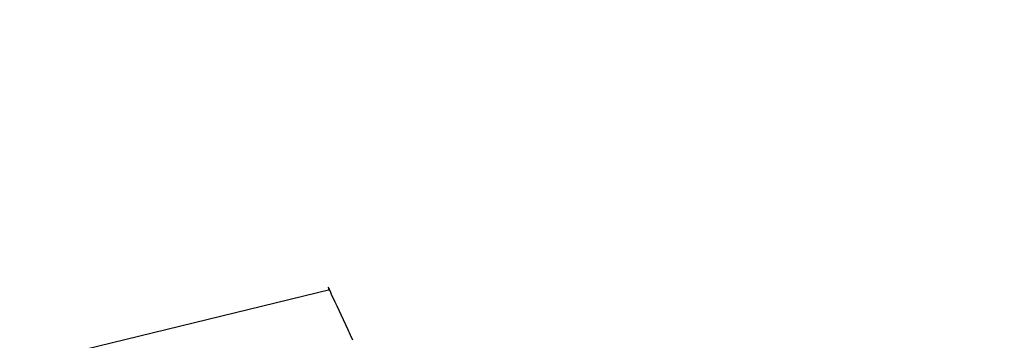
# Model space of a CAD drawing. Header units: millimetres. Extents: x -3.03 to 0.78, y -0.23 to 0.59.
# Tile 4 of 165: x 0.08306 to 0.09011, y -0.04105 to -0.03875. Entities that reach past the tile are written whole.
import ezdxf

# ---------------------------------------------------------------- set-up
doc = ezdxf.new("R2010")
doc.units = ezdxf.units.MM

msp = doc.modelspace()

# ---------------------------------------------------------------- linework, layer by layer
at = {"color": 7, "linetype": 'Continuous', "lineweight": 25}
msp.add_line((0.085286, -0.040689), (0.083065, -0.04123), dxfattribs=at)
for points, knots in [([(0.0843535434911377, -0.0497367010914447), (0.0903186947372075, -0.0479205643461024), (0.0963549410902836, -0.0463236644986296), (0.103989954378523, -0.0446041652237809), (0.1055222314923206, -0.0442739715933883), (0.108588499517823, -0.0436429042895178), (0.1101231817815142, -0.0433418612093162), (0.1147318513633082, -0.0424819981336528), (0.1178104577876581, -0.0419664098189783), (0.1332340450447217, -0.0396744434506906), (0.1456702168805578, -0.0387515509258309), (0.1644724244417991, -0.038751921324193), (0.1707188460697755, -0.0389839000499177), (0.1831656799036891, -0.0399052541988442), (0.1893668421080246, -0.0405948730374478), (0.1986351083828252, -0.0419736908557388), (0.2017189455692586, -0.0424907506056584), (0.2063362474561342, -0.0433533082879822), (0.2078742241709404, -0.0436554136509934), (0.2109387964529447, -0.0442869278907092), (0.2124664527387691, -0.0446165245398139), (0.2200817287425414, -0.0463332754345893), (0.2261004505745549, -0.0479263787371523), (0.2320465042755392, -0.0497367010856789)], [0, 0, 0, 0, 0.1250000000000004, 0.1250000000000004, 0.1562500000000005, 0.1562500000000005, 0.1875000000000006, 0.1875000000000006, 0.2500000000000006, 0.2500000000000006, 0.5000000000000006, 0.5000000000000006, 0.6250000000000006, 0.6250000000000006, 0.7500000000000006, 0.7500000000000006, 0.8125000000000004, 0.8125000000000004, 0.8437500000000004, 0.8437500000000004, 0.8750000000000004, 0.8750000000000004, 1, 1, 1, 1]), ([(0.0854510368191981, -0.0410506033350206), (0.0853573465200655, -0.0408496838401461), (0.0852442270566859, -0.0406070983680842), (0.0852826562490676, -0.0406895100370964), (0.08528925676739, -0.0407036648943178)], [0, 0, 0, 0, 0.8282420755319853, 1, 1, 1, 1])]:
    msp.add_open_spline(points, degree=3, knots=knots, dxfattribs=at)

doc.saveas('drawing.dxf')
